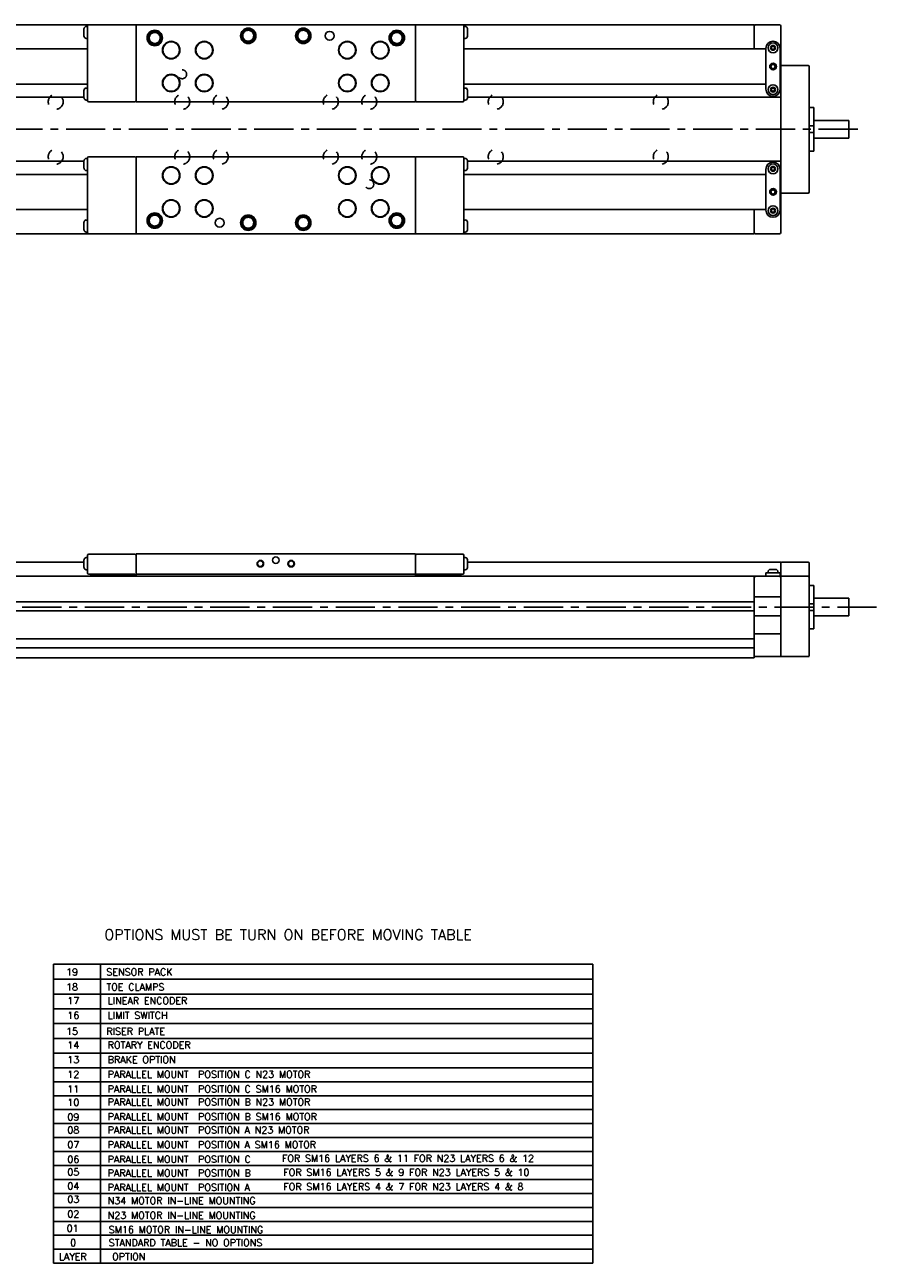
# Model space of a CAD drawing. Extents: x -0.5 to 41.4, y 2.1 to 24.3.
# Tile 2 of 3: x 17.4 to 32.6, y 2.1 to 24.3. Entities that reach past the tile are written whole.
import ezdxf
from ezdxf.enums import TextEntityAlignment as Align

# ---------------------------------------------------------------- set-up
doc = ezdxf.new("R2010")
doc.units = 0
doc.header["$LTSCALE"] = 1.87
doc.header["$MEASUREMENT"] = 0
doc.linetypes.add('CENTER', pattern=[0.6, 0.375, -0.075, 0.075, -0.075])
doc.linetypes.add('HIDDEN', pattern=[0.2, 0.1, -0.1])
doc.layers.get('0').update_dxf_attribs({"linetype": 'CONTINUOUS'})
doc.styles.add('ROMANS', font='ROMANS')

msp = doc.modelspace()

# ---------------------------------------------------------------- linework, layer by layer
for p, q in [((13.333, 24.258), (30.458, 24.258)), ((18.464, 24.189), (18.464, 24.051)), ((18.506, 24.229), (18.529, 24.229)), ((18.529, 22.9), (18.529, 24.238)), ((19.395, 24.258), (19.395, 22.88)), ((24.395, 24.258), (24.395, 22.88)), ((25.262, 24.238), (25.262, 22.9)), ((25.285, 24.229), (25.262, 24.229)), ((25.326, 24.051), (25.326, 24.189)), ((30.458, 23.825), (30.458, 24.258)), ((30.911, 24.258), (30.478, 24.258)), ((30.93, 23.316), (30.93, 24.238)), ((18.506, 24.012), (18.529, 24.012)), ((19.612, 24.022), (19.632, 24.022)), ((21.285, 24.061), (21.305, 24.061)), ((22.269, 24.061), (22.289, 24.061)), ((23.943, 24.022), (23.962, 24.022)), ((25.285, 24.012), (25.262, 24.012)), ((30.793, 23.963), (30.792, 23.963)), ((18.529, 23.825), (13.126, 23.825)), ((30.665, 23.825), (25.262, 23.825)), ((30.665, 23.835), (30.665, 23.107)), ((30.776, 23.874), (30.758, 23.845)), ((30.758, 23.845), (30.776, 23.815)), ((30.81, 23.874), (30.776, 23.874)), ((30.776, 23.815), (30.81, 23.815)), ((30.827, 23.845), (30.81, 23.874)), ((30.81, 23.815), (30.827, 23.845)), ((30.921, 23.107), (30.921, 23.835)), ((30.921, 23.71), (30.93, 23.705)), ((31.422, 23.53), (30.95, 23.53)), ((31.442, 23.51), (31.442, 21.266)), ((30.93, 23.316), (30.921, 23.311)), ((30.93, 23.313), (30.93, 21.463)), ((18.529, 23.195), (13.126, 23.195)), ((18.464, 23.087), (18.464, 22.949)), ((18.506, 23.126), (18.529, 23.126)), ((30.665, 23.195), (25.262, 23.195)), ((25.285, 23.126), (25.262, 23.126)), ((25.326, 22.949), (25.326, 23.087)), ((30.776, 23.126), (30.758, 23.097)), ((30.758, 23.097), (30.776, 23.067)), ((30.81, 23.126), (30.776, 23.126)), ((30.776, 23.067), (30.81, 23.067)), ((30.827, 23.097), (30.81, 23.126)), ((30.81, 23.067), (30.827, 23.097)), ((30.93, 23.195), (30.921, 23.195)), ((12.86, 22.961), (18.464, 22.961)), ((18.506, 22.91), (18.529, 22.91)), ((18.549, 22.88), (19.376, 22.88)), ((19.395, 22.88), (24.395, 22.88)), ((25.242, 22.88), (24.415, 22.88)), ((25.285, 22.91), (25.262, 22.91)), ((25.326, 22.961), (30.93, 22.961)), ((30.792, 22.979), (30.793, 22.979)), ((31.442, 22.777), (31.521, 22.777)), ((31.521, 21.999), (31.521, 22.777)), ((31.442, 22.447), (31.521, 22.447)), ((31.521, 22.546), (32.147, 22.546)), ((32.147, 22.546), (32.147, 22.231)), ((31.442, 22.329), (31.521, 22.329)), ((31.521, 22.231), (32.147, 22.231)), ((31.442, 21.999), (31.521, 21.999)), ((12.86, 21.815), (18.464, 21.815)), ((18.464, 21.827), (18.464, 21.689)), ((18.506, 21.866), (18.529, 21.866)), ((18.529, 20.538), (18.529, 21.876)), ((18.549, 21.896), (19.376, 21.896)), ((19.395, 21.896), (19.395, 20.518)), ((19.395, 21.896), (24.395, 21.896)), ((24.395, 21.896), (24.395, 20.518)), ((25.242, 21.896), (24.415, 21.896)), ((25.262, 21.876), (25.262, 20.538)), ((25.285, 21.866), (25.262, 21.866)), ((25.326, 21.689), (25.326, 21.827)), ((25.326, 21.815), (30.93, 21.815)), ((30.793, 21.798), (30.792, 21.798)), ((18.529, 21.581), (13.126, 21.581)), ((18.506, 21.65), (18.529, 21.65)), ((25.285, 21.65), (25.262, 21.65)), ((30.665, 21.581), (25.262, 21.581)), ((30.665, 21.67), (30.665, 20.941)), ((30.776, 21.709), (30.758, 21.679)), ((30.758, 21.679), (30.776, 21.65)), ((30.81, 21.709), (30.776, 21.709)), ((30.776, 21.65), (30.81, 21.65)), ((30.827, 21.679), (30.81, 21.709)), ((30.81, 21.65), (30.827, 21.679)), ((30.921, 20.941), (30.921, 21.67)), ((30.93, 21.581), (30.921, 21.581)), ((30.921, 21.466), (30.93, 21.461)), ((30.93, 20.538), (30.93, 21.461)), ((30.93, 21.071), (30.921, 21.066)), ((30.95, 21.246), (31.422, 21.246)), ((18.529, 20.951), (13.126, 20.951)), ((30.665, 20.951), (25.262, 20.951)), ((30.458, 20.518), (30.458, 20.951)), ((30.776, 20.961), (30.758, 20.931)), ((30.758, 20.931), (30.776, 20.902)), ((30.81, 20.961), (30.776, 20.961)), ((30.776, 20.902), (30.81, 20.902)), ((30.827, 20.931), (30.81, 20.961)), ((30.81, 20.902), (30.827, 20.931)), ((18.464, 20.725), (18.464, 20.587)), ((18.506, 20.764), (18.529, 20.764)), ((19.612, 20.754), (19.632, 20.754)), ((21.285, 20.715), (21.305, 20.715)), ((22.269, 20.715), (22.289, 20.715)), ((23.943, 20.754), (23.962, 20.754)), ((25.285, 20.764), (25.262, 20.764)), ((25.326, 20.587), (25.326, 20.725)), ((30.792, 20.813), (30.793, 20.813)), ((13.333, 20.518), (30.458, 20.518)), ((18.506, 20.548), (18.529, 20.548)), ((25.285, 20.548), (25.262, 20.548)), ((30.911, 20.518), (30.478, 20.518)), ((12.801, 14.643), (18.464, 14.643)), ((18.464, 14.544), (18.464, 14.682)), ((18.506, 14.722), (18.529, 14.722)), ((18.529, 14.446), (18.529, 14.761)), ((18.549, 14.781), (19.376, 14.781)), ((19.395, 14.387), (19.395, 14.791)), ((19.395, 14.791), (24.395, 14.791)), ((24.395, 14.791), (24.395, 14.387)), ((25.242, 14.781), (24.415, 14.781)), ((25.262, 14.761), (25.262, 14.446)), ((25.285, 14.722), (25.262, 14.722)), ((25.326, 14.544), (25.326, 14.682)), ((25.326, 14.643), (30.93, 14.643)), ((30.93, 14.387), (30.93, 14.643)), ((30.95, 14.643), (31.422, 14.643)), ((18.506, 14.505), (18.529, 14.505)), ((18.549, 14.426), (19.376, 14.426)), ((18.573, 14.426), (18.573, 14.412)), ((18.573, 14.412), (19.383, 14.412)), ((19.007, 14.412), (19.004, 14.411)), ((19.022, 14.412), (19.006, 14.406)), ((24.395, 14.426), (19.395, 14.426)), ((24.408, 14.412), (25.218, 14.412)), ((25.242, 14.426), (24.415, 14.426)), ((24.778, 14.406), (24.762, 14.412)), ((24.78, 14.411), (24.777, 14.412)), ((25.218, 14.426), (25.218, 14.412)), ((25.285, 14.505), (25.262, 14.505)), ((30.665, 14.451), (30.921, 14.451)), ((30.665, 14.451), (30.665, 14.392)), ((30.704, 14.467), (30.704, 14.451)), ((30.747, 14.51), (30.838, 14.51)), ((30.881, 14.467), (30.881, 14.451)), ((30.921, 14.451), (30.921, 14.392)), ((31.442, 14.623), (31.442, 12.97)), ((12.801, 14.387), (31.422, 14.387)), ((12.86, 14.392), (18.897, 14.392)), ((24.887, 14.392), (30.93, 14.392)), ((30.458, 12.928), (30.458, 14.387)), ((30.694, 14.387), (30.694, 14.392)), ((30.743, 14.392), (30.743, 14.387)), ((30.842, 14.392), (30.842, 14.387)), ((30.93, 14.367), (30.93, 12.97)), ((31.442, 14.225), (31.521, 14.225)), ((31.521, 13.447), (31.521, 14.225)), ((30.93, 14.021), (30.458, 14.021)), ((31.521, 13.993), (32.147, 13.993)), ((32.147, 13.993), (32.147, 13.678)), ((13.333, 13.932), (30.458, 13.932)), ((30.458, 13.767), (13.333, 13.767)), ((31.442, 13.895), (31.521, 13.895)), ((31.442, 13.777), (31.521, 13.777)), ((30.93, 13.678), (30.458, 13.678)), ((31.521, 13.678), (32.147, 13.678)), ((30.93, 13.359), (30.458, 13.359)), ((31.442, 13.447), (31.521, 13.447)), ((13.333, 13.271), (30.458, 13.271)), ((30.458, 13.105), (13.333, 13.105)), ((13.333, 12.928), (30.458, 12.928)), ((31.422, 12.95), (30.478, 12.95)), ((31.265, 12.95), (31.442, 12.95)), ((17.917, 2.093), (17.917, 7.446)), ((17.917, 7.446), (27.57, 7.446)), ((18.758, 2.093), (18.758, 7.446)), ((27.57, 2.093), (27.57, 7.446)), ((17.917, 7.178), (27.57, 7.178)), ((17.917, 6.91), (27.57, 6.91)), ((17.917, 6.647), (27.57, 6.647)), ((17.917, 6.384), (27.57, 6.384)), ((17.917, 6.116), (27.57, 6.116)), ((17.917, 5.853), (27.57, 5.853)), ((17.917, 5.589), (27.57, 5.589)), ((17.917, 5.339), (27.57, 5.339)), ((17.917, 5.089), (27.57, 5.089)), ((17.917, 4.843), (27.57, 4.843)), ((17.917, 4.593), (27.57, 4.593)), ((17.917, 4.343), (27.57, 4.343)), ((17.917, 4.093), (27.57, 4.093)), ((17.917, 3.843), (27.57, 3.843)), ((17.917, 3.593), (27.57, 3.593)), ((17.917, 3.343), (27.57, 3.343)), ((17.917, 3.093), (27.57, 3.093)), ((17.917, 2.843), (27.57, 2.843)), ((17.917, 2.593), (27.57, 2.593)), ((17.917, 2.343), (27.57, 2.343)), ((17.917, 2.093), (27.57, 2.093))]:
    msp.add_line(p, q)
at = {"color": 2, "linetype": 'CENTER'}
for p, q in [((12.534, 22.388), (32.363, 22.388)), ((11.748, 13.836), (33.751, 13.836))]:
    msp.add_line(p, q, dxfattribs=at)
for points in [[(21.285, 24.061), (21.286, 24.078), (21.29, 24.095), (21.296, 24.111), (21.304, 24.126), (21.314, 24.139), (21.326, 24.151), (21.34, 24.161), (21.355, 24.169), (21.371, 24.175), (21.388, 24.178), (21.405, 24.179), (21.422, 24.178), (21.438, 24.174), (21.454, 24.168), (21.469, 24.16), (21.482, 24.149), (21.494, 24.137), (21.504, 24.123), (21.512, 24.108), (21.517, 24.092), (21.521, 24.075), (21.521, 24.059)], [(21.295, 24.061), (21.296, 24.077), (21.3, 24.093), (21.305, 24.108), (21.313, 24.121), (21.323, 24.134), (21.335, 24.145), (21.348, 24.154), (21.362, 24.161), (21.377, 24.166), (21.393, 24.169), (21.409, 24.169), (21.424, 24.168), (21.44, 24.163), (21.454, 24.157), (21.468, 24.148), (21.48, 24.138), (21.49, 24.126), (21.499, 24.112), (21.505, 24.098), (21.509, 24.082), (21.511, 24.067), (21.511, 24.051)], [(22.269, 24.061), (22.271, 24.078), (22.274, 24.095), (22.28, 24.111), (22.288, 24.126), (22.299, 24.139), (22.311, 24.151), (22.324, 24.161), (22.339, 24.169), (22.355, 24.175), (22.372, 24.178), (22.389, 24.179), (22.406, 24.178), (22.422, 24.174), (22.438, 24.168), (22.453, 24.16), (22.466, 24.149), (22.478, 24.137), (22.488, 24.123), (22.496, 24.108), (22.502, 24.092), (22.505, 24.075), (22.506, 24.059)], [(22.279, 24.061), (22.28, 24.077), (22.284, 24.093), (22.29, 24.108), (22.297, 24.121), (22.307, 24.134), (22.319, 24.145), (22.332, 24.154), (22.346, 24.161), (22.361, 24.166), (22.377, 24.169), (22.393, 24.169), (22.409, 24.168), (22.424, 24.163), (22.439, 24.157), (22.452, 24.148), (22.464, 24.138), (22.474, 24.126), (22.483, 24.112), (22.489, 24.098), (22.494, 24.082), (22.496, 24.067), (22.495, 24.051)], [(19.612, 24.022), (19.613, 24.039), (19.617, 24.055), (19.623, 24.071), (19.631, 24.086), (19.641, 24.1), (19.653, 24.112), (19.667, 24.122), (19.682, 24.13), (19.698, 24.136), (19.714, 24.139), (19.731, 24.14), (19.748, 24.139), (19.765, 24.135), (19.781, 24.129), (19.795, 24.12), (19.809, 24.11), (19.821, 24.098), (19.831, 24.084), (19.838, 24.069), (19.844, 24.053), (19.847, 24.036), (19.848, 24.019)], [(19.848, 24.019), (19.846, 24.002), (19.842, 23.986), (19.836, 23.97), (19.828, 23.955), (19.817, 23.942), (19.805, 23.93), (19.791, 23.921), (19.776, 23.913), (19.759, 23.908), (19.743, 23.905), (19.726, 23.904), (19.709, 23.906), (19.692, 23.91), (19.677, 23.917), (19.662, 23.925), (19.649, 23.936), (19.638, 23.948), (19.628, 23.963), (19.62, 23.978), (19.615, 23.994), (19.612, 24.011), (19.612, 24.022)], [(19.622, 24.022), (19.623, 24.038), (19.626, 24.053), (19.632, 24.068), (19.64, 24.082), (19.65, 24.095), (19.661, 24.106), (19.674, 24.115), (19.689, 24.122), (19.704, 24.127), (19.719, 24.13), (19.735, 24.13), (19.751, 24.128), (19.766, 24.124), (19.781, 24.117), (19.795, 24.109), (19.807, 24.099), (19.817, 24.086), (19.825, 24.073), (19.832, 24.058), (19.836, 24.043), (19.838, 24.027), (19.838, 24.011)], [(19.838, 24.011), (19.835, 23.996), (19.83, 23.981), (19.823, 23.966), (19.814, 23.953), (19.803, 23.942), (19.79, 23.932), (19.776, 23.924), (19.761, 23.918), (19.746, 23.915), (19.73, 23.914), (19.714, 23.915), (19.699, 23.918), (19.684, 23.924), (19.67, 23.932), (19.657, 23.942), (19.646, 23.953), (19.637, 23.966), (19.63, 23.981), (19.625, 23.996), (19.622, 24.011), (19.622, 24.022)], [(19.632, 24.022), (19.633, 24.037), (19.636, 24.051), (19.641, 24.065), (19.649, 24.078), (19.658, 24.089), (19.669, 24.099), (19.682, 24.108), (19.695, 24.114), (19.709, 24.118), (19.724, 24.12), (19.739, 24.12), (19.753, 24.118), (19.767, 24.113), (19.781, 24.106), (19.793, 24.098), (19.803, 24.088), (19.812, 24.076), (19.82, 24.063), (19.825, 24.049), (19.828, 24.034), (19.828, 24.019)], [(19.828, 24.019), (19.827, 24.005), (19.823, 23.99), (19.817, 23.977), (19.81, 23.964), (19.8, 23.953), (19.789, 23.943), (19.776, 23.935), (19.763, 23.929), (19.748, 23.925), (19.734, 23.924), (19.719, 23.924), (19.704, 23.927), (19.69, 23.932), (19.677, 23.939), (19.665, 23.948), (19.655, 23.958), (19.646, 23.97), (19.639, 23.983), (19.635, 23.997), (19.632, 24.012), (19.632, 24.022)], [(21.521, 24.059), (21.52, 24.042), (21.516, 24.025), (21.509, 24.009), (21.501, 23.995), (21.49, 23.981), (21.478, 23.97), (21.464, 23.96), (21.449, 23.952), (21.433, 23.947), (21.416, 23.944), (21.399, 23.943), (21.382, 23.945), (21.366, 23.949), (21.35, 23.956), (21.335, 23.965), (21.322, 23.975), (21.311, 23.988), (21.301, 24.002), (21.294, 24.017), (21.289, 24.033), (21.286, 24.05), (21.285, 24.061)], [(21.511, 24.051), (21.508, 24.035), (21.503, 24.02), (21.496, 24.006), (21.487, 23.993), (21.476, 23.981), (21.463, 23.971), (21.45, 23.963), (21.435, 23.958), (21.419, 23.954), (21.403, 23.953), (21.387, 23.954), (21.372, 23.958), (21.357, 23.963), (21.343, 23.971), (21.331, 23.981), (21.32, 23.993), (21.31, 24.006), (21.303, 24.02), (21.298, 24.035), (21.295, 24.051), (21.295, 24.061)], [(21.305, 24.061), (21.306, 24.076), (21.309, 24.091), (21.315, 24.104), (21.322, 24.117), (21.331, 24.129), (21.342, 24.139), (21.355, 24.147), (21.368, 24.153), (21.382, 24.158), (21.397, 24.16), (21.412, 24.159), (21.427, 24.157), (21.441, 24.152), (21.454, 24.146), (21.466, 24.137), (21.477, 24.127), (21.486, 24.115), (21.493, 24.102), (21.498, 24.088), (21.501, 24.074), (21.502, 24.059)], [(21.502, 24.059), (21.5, 24.044), (21.496, 24.03), (21.491, 24.016), (21.483, 24.003), (21.473, 23.992), (21.462, 23.982), (21.45, 23.974), (21.436, 23.969), (21.422, 23.965), (21.407, 23.963), (21.392, 23.964), (21.378, 23.966), (21.364, 23.971), (21.351, 23.978), (21.339, 23.987), (21.328, 23.998), (21.319, 24.01), (21.313, 24.023), (21.308, 24.037), (21.305, 24.051), (21.305, 24.061)], [(22.506, 24.059), (22.504, 24.042), (22.5, 24.025), (22.494, 24.009), (22.485, 23.995), (22.474, 23.981), (22.462, 23.97), (22.448, 23.96), (22.433, 23.952), (22.417, 23.947), (22.4, 23.944), (22.383, 23.943), (22.366, 23.945), (22.35, 23.949), (22.334, 23.956), (22.32, 23.965), (22.307, 23.975), (22.295, 23.988), (22.285, 24.002), (22.278, 24.017), (22.273, 24.033), (22.27, 24.05), (22.27, 24.061)], [(22.495, 24.051), (22.493, 24.035), (22.488, 24.02), (22.48, 24.006), (22.471, 23.993), (22.46, 23.981), (22.448, 23.971), (22.434, 23.963), (22.419, 23.958), (22.403, 23.954), (22.387, 23.953), (22.372, 23.954), (22.356, 23.958), (22.341, 23.963), (22.327, 23.971), (22.315, 23.981), (22.304, 23.993), (22.295, 24.006), (22.287, 24.02), (22.282, 24.035), (22.28, 24.051), (22.279, 24.061)], [(22.289, 24.061), (22.29, 24.076), (22.294, 24.091), (22.299, 24.104), (22.306, 24.117), (22.316, 24.129), (22.327, 24.139), (22.339, 24.147), (22.352, 24.153), (22.367, 24.158), (22.381, 24.16), (22.396, 24.159), (22.411, 24.157), (22.425, 24.152), (22.438, 24.146), (22.45, 24.137), (22.461, 24.127), (22.47, 24.115), (22.477, 24.102), (22.482, 24.088), (22.485, 24.074), (22.486, 24.059)], [(22.486, 24.059), (22.484, 24.044), (22.481, 24.03), (22.475, 24.016), (22.467, 24.003), (22.458, 23.992), (22.446, 23.982), (22.434, 23.974), (22.42, 23.969), (22.406, 23.965), (22.391, 23.963), (22.376, 23.964), (22.362, 23.966), (22.348, 23.971), (22.335, 23.978), (22.323, 23.987), (22.312, 23.998), (22.304, 24.01), (22.297, 24.023), (22.292, 24.037), (22.29, 24.051), (22.289, 24.061)], [(23.943, 24.022), (23.944, 24.039), (23.947, 24.055), (23.953, 24.071), (23.962, 24.086), (23.972, 24.1), (23.984, 24.112), (23.998, 24.122), (24.013, 24.13), (24.029, 24.136), (24.045, 24.139), (24.062, 24.14), (24.079, 24.139), (24.096, 24.135), (24.111, 24.129), (24.126, 24.12), (24.14, 24.11), (24.151, 24.098), (24.161, 24.084), (24.169, 24.069), (24.175, 24.053), (24.178, 24.036), (24.179, 24.019)], [(24.179, 24.019), (24.177, 24.002), (24.173, 23.986), (24.167, 23.97), (24.158, 23.955), (24.148, 23.942), (24.135, 23.93), (24.121, 23.921), (24.106, 23.913), (24.09, 23.908), (24.073, 23.905), (24.056, 23.904), (24.04, 23.906), (24.023, 23.91), (24.007, 23.917), (23.993, 23.925), (23.98, 23.936), (23.968, 23.948), (23.959, 23.963), (23.951, 23.978), (23.946, 23.994), (23.943, 24.011), (23.943, 24.022)], [(23.952, 24.022), (23.954, 24.038), (23.957, 24.053), (23.963, 24.068), (23.971, 24.082), (23.981, 24.095), (23.992, 24.106), (24.005, 24.115), (24.019, 24.122), (24.034, 24.127), (24.05, 24.13), (24.066, 24.13), (24.082, 24.128), (24.097, 24.124), (24.112, 24.117), (24.125, 24.109), (24.137, 24.099), (24.148, 24.086), (24.156, 24.073), (24.163, 24.058), (24.167, 24.043), (24.169, 24.027), (24.168, 24.011)], [(24.168, 24.011), (24.166, 23.996), (24.161, 23.981), (24.154, 23.966), (24.144, 23.953), (24.133, 23.942), (24.121, 23.932), (24.107, 23.924), (24.092, 23.918), (24.077, 23.915), (24.061, 23.914), (24.045, 23.915), (24.029, 23.918), (24.014, 23.924), (24.001, 23.932), (23.988, 23.942), (23.977, 23.953), (23.968, 23.966), (23.961, 23.981), (23.956, 23.996), (23.953, 24.011), (23.953, 24.022)], [(23.962, 24.022), (23.963, 24.037), (23.967, 24.051), (23.972, 24.065), (23.98, 24.078), (23.989, 24.089), (24, 24.099), (24.012, 24.108), (24.026, 24.114), (24.04, 24.118), (24.055, 24.12), (24.069, 24.12), (24.084, 24.118), (24.098, 24.113), (24.111, 24.106), (24.123, 24.098), (24.134, 24.088), (24.143, 24.076), (24.15, 24.063), (24.155, 24.049), (24.158, 24.034), (24.159, 24.019)], [(24.159, 24.019), (24.158, 24.005), (24.154, 23.99), (24.148, 23.977), (24.14, 23.964), (24.131, 23.953), (24.12, 23.943), (24.107, 23.935), (24.093, 23.929), (24.079, 23.925), (24.064, 23.924), (24.05, 23.924), (24.035, 23.927), (24.021, 23.932), (24.008, 23.939), (23.996, 23.948), (23.986, 23.958), (23.977, 23.97), (23.97, 23.983), (23.965, 23.997), (23.963, 24.012), (23.963, 24.022)], [(19.612, 20.754), (19.613, 20.771), (19.617, 20.788), (19.623, 20.804), (19.631, 20.819), (19.641, 20.832), (19.653, 20.844), (19.667, 20.854), (19.682, 20.862), (19.698, 20.868), (19.714, 20.871), (19.731, 20.872), (19.748, 20.871), (19.765, 20.867), (19.781, 20.861), (19.795, 20.853), (19.809, 20.842), (19.821, 20.83), (19.831, 20.816), (19.838, 20.801), (19.844, 20.785), (19.847, 20.768), (19.848, 20.751)], [(19.622, 20.754), (19.623, 20.77), (19.626, 20.786), (19.632, 20.801), (19.64, 20.814), (19.65, 20.827), (19.661, 20.838), (19.674, 20.847), (19.689, 20.854), (19.704, 20.859), (19.719, 20.862), (19.735, 20.862), (19.751, 20.86), (19.766, 20.856), (19.781, 20.85), (19.795, 20.841), (19.807, 20.831), (19.817, 20.819), (19.825, 20.805), (19.832, 20.791), (19.836, 20.775), (19.838, 20.76), (19.838, 20.744)], [(19.632, 20.754), (19.633, 20.769), (19.636, 20.783), (19.641, 20.797), (19.649, 20.81), (19.658, 20.822), (19.669, 20.832), (19.682, 20.84), (19.695, 20.846), (19.709, 20.85), (19.724, 20.852), (19.739, 20.852), (19.753, 20.85), (19.767, 20.845), (19.781, 20.839), (19.793, 20.83), (19.803, 20.82), (19.812, 20.808), (19.82, 20.795), (19.825, 20.781), (19.828, 20.767), (19.828, 20.752)], [(23.943, 20.754), (23.944, 20.771), (23.947, 20.788), (23.953, 20.804), (23.962, 20.819), (23.972, 20.832), (23.984, 20.844), (23.998, 20.854), (24.013, 20.862), (24.029, 20.868), (24.045, 20.871), (24.062, 20.872), (24.079, 20.871), (24.096, 20.867), (24.111, 20.861), (24.126, 20.853), (24.14, 20.842), (24.151, 20.83), (24.161, 20.816), (24.169, 20.801), (24.175, 20.785), (24.178, 20.768), (24.179, 20.751)], [(23.952, 20.754), (23.954, 20.77), (23.957, 20.786), (23.963, 20.801), (23.971, 20.814), (23.981, 20.827), (23.992, 20.838), (24.005, 20.847), (24.019, 20.854), (24.034, 20.859), (24.05, 20.862), (24.066, 20.862), (24.082, 20.86), (24.097, 20.856), (24.112, 20.85), (24.125, 20.841), (24.137, 20.831), (24.148, 20.819), (24.156, 20.805), (24.163, 20.791), (24.167, 20.775), (24.169, 20.76), (24.168, 20.744)], [(23.962, 20.754), (23.963, 20.769), (23.967, 20.783), (23.972, 20.797), (23.98, 20.81), (23.989, 20.822), (24, 20.832), (24.012, 20.84), (24.026, 20.846), (24.04, 20.85), (24.055, 20.852), (24.069, 20.852), (24.084, 20.85), (24.098, 20.845), (24.111, 20.839), (24.123, 20.83), (24.134, 20.82), (24.143, 20.808), (24.15, 20.795), (24.155, 20.781), (24.158, 20.767), (24.159, 20.752)], [(19.848, 20.751), (19.846, 20.735), (19.842, 20.718), (19.836, 20.702), (19.828, 20.688), (19.817, 20.674), (19.805, 20.663), (19.791, 20.653), (19.776, 20.645), (19.759, 20.64), (19.743, 20.637), (19.726, 20.636), (19.709, 20.638), (19.692, 20.642), (19.677, 20.649), (19.662, 20.658), (19.649, 20.668), (19.638, 20.681), (19.628, 20.695), (19.62, 20.71), (19.615, 20.726), (19.612, 20.743), (19.612, 20.754)], [(19.838, 20.744), (19.835, 20.728), (19.83, 20.713), (19.823, 20.699), (19.814, 20.686), (19.803, 20.674), (19.79, 20.664), (19.776, 20.656), (19.761, 20.651), (19.746, 20.647), (19.73, 20.646), (19.714, 20.647), (19.699, 20.651), (19.684, 20.656), (19.67, 20.664), (19.657, 20.674), (19.646, 20.686), (19.637, 20.699), (19.63, 20.713), (19.625, 20.728), (19.622, 20.744), (19.622, 20.754)], [(19.828, 20.752), (19.827, 20.737), (19.823, 20.723), (19.817, 20.709), (19.81, 20.696), (19.8, 20.685), (19.789, 20.675), (19.776, 20.667), (19.763, 20.661), (19.748, 20.658), (19.734, 20.656), (19.719, 20.656), (19.704, 20.659), (19.69, 20.664), (19.677, 20.671), (19.665, 20.68), (19.655, 20.691), (19.646, 20.703), (19.639, 20.716), (19.635, 20.73), (19.632, 20.744), (19.632, 20.754)], [(21.285, 20.715), (21.286, 20.732), (21.29, 20.748), (21.296, 20.764), (21.304, 20.779), (21.314, 20.793), (21.326, 20.805), (21.34, 20.815), (21.355, 20.823), (21.371, 20.829), (21.388, 20.832), (21.405, 20.833), (21.422, 20.832), (21.438, 20.828), (21.454, 20.822), (21.469, 20.813), (21.482, 20.803), (21.494, 20.791), (21.504, 20.777), (21.512, 20.762), (21.517, 20.746), (21.521, 20.729), (21.521, 20.712)], [(21.521, 20.712), (21.52, 20.695), (21.516, 20.679), (21.509, 20.663), (21.501, 20.648), (21.49, 20.635), (21.478, 20.623), (21.464, 20.614), (21.449, 20.606), (21.433, 20.6), (21.416, 20.597), (21.399, 20.597), (21.382, 20.599), (21.366, 20.603), (21.35, 20.609), (21.335, 20.618), (21.322, 20.629), (21.311, 20.641), (21.301, 20.655), (21.294, 20.671), (21.289, 20.687), (21.286, 20.704), (21.285, 20.715)], [(21.295, 20.715), (21.296, 20.731), (21.3, 20.746), (21.305, 20.761), (21.313, 20.775), (21.323, 20.788), (21.335, 20.799), (21.348, 20.808), (21.362, 20.815), (21.377, 20.82), (21.393, 20.823), (21.409, 20.823), (21.424, 20.821), (21.44, 20.817), (21.454, 20.81), (21.468, 20.802), (21.48, 20.791), (21.49, 20.779), (21.499, 20.766), (21.505, 20.751), (21.509, 20.736), (21.511, 20.72), (21.511, 20.704)], [(21.511, 20.704), (21.508, 20.689), (21.503, 20.673), (21.496, 20.659), (21.487, 20.646), (21.476, 20.635), (21.463, 20.625), (21.45, 20.617), (21.435, 20.611), (21.419, 20.608), (21.403, 20.607), (21.387, 20.608), (21.372, 20.611), (21.357, 20.617), (21.343, 20.625), (21.331, 20.635), (21.32, 20.646), (21.31, 20.659), (21.303, 20.673), (21.298, 20.689), (21.295, 20.704), (21.295, 20.715)], [(21.305, 20.715), (21.306, 20.73), (21.309, 20.744), (21.315, 20.758), (21.322, 20.771), (21.331, 20.782), (21.342, 20.792), (21.355, 20.801), (21.368, 20.807), (21.382, 20.811), (21.397, 20.813), (21.412, 20.813), (21.427, 20.811), (21.441, 20.806), (21.454, 20.799), (21.466, 20.791), (21.477, 20.78), (21.486, 20.769), (21.493, 20.756), (21.498, 20.742), (21.501, 20.727), (21.502, 20.712)], [(21.502, 20.712), (21.5, 20.698), (21.496, 20.683), (21.491, 20.67), (21.483, 20.657), (21.473, 20.646), (21.462, 20.636), (21.45, 20.628), (21.436, 20.622), (21.422, 20.618), (21.407, 20.617), (21.392, 20.617), (21.378, 20.62), (21.364, 20.625), (21.351, 20.632), (21.339, 20.641), (21.328, 20.651), (21.319, 20.663), (21.313, 20.676), (21.308, 20.69), (21.305, 20.705), (21.305, 20.715)], [(22.269, 20.715), (22.271, 20.732), (22.274, 20.748), (22.28, 20.764), (22.288, 20.779), (22.299, 20.793), (22.311, 20.805), (22.324, 20.815), (22.339, 20.823), (22.355, 20.829), (22.372, 20.832), (22.389, 20.833), (22.406, 20.832), (22.422, 20.828), (22.438, 20.822), (22.453, 20.813), (22.466, 20.803), (22.478, 20.791), (22.488, 20.777), (22.496, 20.762), (22.502, 20.746), (22.505, 20.729), (22.506, 20.712)], [(22.506, 20.712), (22.504, 20.695), (22.5, 20.679), (22.494, 20.663), (22.485, 20.648), (22.474, 20.635), (22.462, 20.623), (22.448, 20.614), (22.433, 20.606), (22.417, 20.6), (22.4, 20.597), (22.383, 20.597), (22.366, 20.599), (22.35, 20.603), (22.334, 20.609), (22.32, 20.618), (22.307, 20.629), (22.295, 20.641), (22.285, 20.655), (22.278, 20.671), (22.273, 20.687), (22.27, 20.704), (22.27, 20.715)], [(22.279, 20.715), (22.28, 20.731), (22.284, 20.746), (22.29, 20.761), (22.297, 20.775), (22.307, 20.788), (22.319, 20.799), (22.332, 20.808), (22.346, 20.815), (22.361, 20.82), (22.377, 20.823), (22.393, 20.823), (22.409, 20.821), (22.424, 20.817), (22.439, 20.81), (22.452, 20.802), (22.464, 20.791), (22.474, 20.779), (22.483, 20.766), (22.489, 20.751), (22.494, 20.736), (22.496, 20.72), (22.495, 20.704)], [(22.495, 20.704), (22.493, 20.689), (22.488, 20.673), (22.48, 20.659), (22.471, 20.646), (22.46, 20.635), (22.448, 20.625), (22.434, 20.617), (22.419, 20.611), (22.403, 20.608), (22.387, 20.607), (22.372, 20.608), (22.356, 20.611), (22.341, 20.617), (22.327, 20.625), (22.315, 20.635), (22.304, 20.646), (22.295, 20.659), (22.287, 20.673), (22.282, 20.689), (22.28, 20.704), (22.279, 20.715)], [(22.289, 20.715), (22.29, 20.73), (22.294, 20.744), (22.299, 20.758), (22.306, 20.771), (22.316, 20.782), (22.327, 20.792), (22.339, 20.801), (22.352, 20.807), (22.367, 20.811), (22.381, 20.813), (22.396, 20.813), (22.411, 20.811), (22.425, 20.806), (22.438, 20.799), (22.45, 20.791), (22.461, 20.78), (22.47, 20.769), (22.477, 20.756), (22.482, 20.742), (22.485, 20.727), (22.486, 20.712)], [(22.486, 20.712), (22.484, 20.698), (22.481, 20.683), (22.475, 20.67), (22.467, 20.657), (22.458, 20.646), (22.446, 20.636), (22.434, 20.628), (22.42, 20.622), (22.406, 20.618), (22.391, 20.617), (22.376, 20.617), (22.362, 20.62), (22.348, 20.625), (22.335, 20.632), (22.323, 20.641), (22.312, 20.651), (22.304, 20.663), (22.297, 20.676), (22.292, 20.69), (22.29, 20.705), (22.289, 20.715)], [(24.179, 20.751), (24.177, 20.735), (24.173, 20.718), (24.167, 20.702), (24.158, 20.688), (24.148, 20.674), (24.135, 20.663), (24.121, 20.653), (24.106, 20.645), (24.09, 20.64), (24.073, 20.637), (24.056, 20.636), (24.04, 20.638), (24.023, 20.642), (24.007, 20.649), (23.993, 20.658), (23.98, 20.668), (23.968, 20.681), (23.959, 20.695), (23.951, 20.71), (23.946, 20.726), (23.943, 20.743), (23.943, 20.754)], [(24.168, 20.744), (24.166, 20.728), (24.161, 20.713), (24.154, 20.699), (24.144, 20.686), (24.133, 20.674), (24.121, 20.664), (24.107, 20.656), (24.092, 20.651), (24.077, 20.647), (24.061, 20.646), (24.045, 20.647), (24.029, 20.651), (24.014, 20.656), (24.001, 20.664), (23.988, 20.674), (23.977, 20.686), (23.968, 20.699), (23.961, 20.713), (23.956, 20.728), (23.953, 20.744), (23.953, 20.754)], [(24.159, 20.752), (24.158, 20.737), (24.154, 20.723), (24.148, 20.709), (24.14, 20.696), (24.131, 20.685), (24.12, 20.675), (24.107, 20.667), (24.093, 20.661), (24.079, 20.658), (24.064, 20.656), (24.05, 20.656), (24.035, 20.659), (24.021, 20.664), (24.008, 20.671), (23.996, 20.68), (23.986, 20.691), (23.977, 20.703), (23.97, 20.716), (23.965, 20.73), (23.963, 20.744), (23.963, 20.754)]]:
    msp.add_lwpolyline(points)
for centre, radius in [((21.403, 24.061), 0.138), ((21.403, 24.061), 0.123), ((22.387, 24.061), 0.138), ((22.387, 24.061), 0.123), ((19.73, 24.022), 0.138), ((19.73, 24.022), 0.123), ((20.025, 23.805), 0.157), ((20.025, 23.805), 0.148), ((20.616, 23.805), 0.157), ((20.616, 23.805), 0.148), ((22.86, 24.061), 0.079), ((23.175, 23.805), 0.157), ((23.175, 23.805), 0.148), ((23.765, 23.805), 0.157), ((23.765, 23.805), 0.148), ((24.061, 24.022), 0.138), ((24.061, 24.022), 0.123), ((30.793, 23.845), 0.0886), ((30.793, 23.845), 0.0443), ((30.793, 23.51), 0.0591), ((30.793, 23.51), 0.0492), ((30.793, 23.51), 0.0374), ((20.025, 23.215), 0.157), ((20.025, 23.215), 0.148), ((20.616, 23.215), 0.157), ((20.616, 23.215), 0.148), ((23.175, 23.215), 0.157), ((23.175, 23.215), 0.148), ((23.765, 23.215), 0.157), ((23.765, 23.215), 0.148), ((30.793, 23.097), 0.0886), ((30.793, 23.097), 0.0443), ((30.793, 21.679), 0.0886), ((30.793, 21.679), 0.0443), ((20.025, 21.561), 0.157), ((20.025, 21.561), 0.148), ((20.616, 21.561), 0.157), ((20.616, 21.561), 0.148), ((23.175, 21.561), 0.157), ((23.175, 21.561), 0.148), ((23.765, 21.561), 0.157), ((23.765, 21.561), 0.148), ((30.793, 21.266), 0.0591), ((30.793, 21.266), 0.0492), ((30.793, 21.266), 0.0374), ((20.025, 20.971), 0.157), ((20.025, 20.971), 0.148), ((20.616, 20.971), 0.157), ((20.616, 20.971), 0.148), ((23.175, 20.971), 0.157), ((23.175, 20.971), 0.148), ((23.765, 20.971), 0.157), ((23.765, 20.971), 0.148), ((19.73, 20.754), 0.138), ((19.73, 20.754), 0.123), ((21.403, 20.715), 0.138), ((21.403, 20.715), 0.123), ((22.387, 20.715), 0.138), ((22.387, 20.715), 0.123), ((24.061, 20.754), 0.138), ((24.061, 20.754), 0.123), ((30.793, 20.931), 0.0886), ((30.793, 20.931), 0.0443), ((20.892, 20.715), 0.079), ((21.62, 14.613), 0.0591), ((21.62, 14.613), 0.0492), ((21.895, 14.676), 0.0591), ((22.171, 14.613), 0.0591), ((22.171, 14.613), 0.0492)]:
    msp.add_circle(centre, radius)
at = {"color": 4, "linetype": 'HIDDEN'}
for centre, radius in [((20.222, 23.372), 0.079), ((17.958, 22.88), 0.134), ((20.222, 22.88), 0.134), ((20.911, 22.88), 0.134), ((22.88, 22.88), 0.134), ((23.569, 22.88), 0.134), ((25.832, 22.88), 0.134), ((28.785, 22.88), 0.134), ((17.958, 21.896), 0.134), ((20.222, 21.896), 0.134), ((20.911, 21.896), 0.134), ((22.88, 21.896), 0.134), ((23.569, 21.896), 0.134), ((25.832, 21.896), 0.134), ((28.785, 21.896), 0.134), ((23.569, 21.404), 0.079)]:
    msp.add_circle(centre, radius, dxfattribs=at)
for centre, radius, start, end in [((18.506, 24.187), 0.0414, 90, 177.2056), ((18.549, 24.238), 0.0197, 90, 180), ((19.376, 24.238), 0.0197, 0, 90), ((24.415, 24.238), 0.0197, 90, 180), ((25.242, 24.238), 0.0197, 0, 90), ((25.285, 24.187), 0.0414, 2.7944, 90), ((30.478, 24.238), 0.0197, 90, 157.5), ((30.911, 24.238), 0.0197, 0, 90), ((18.506, 24.054), 0.0414, 182.7944, 270), ((25.285, 24.054), 0.0414, 270, 357.2056), ((30.792, 23.835), 0.128, 90, 180), ((30.793, 23.835), 0.128, 0, 90), ((30.95, 23.55), 0.0197, 180, 270), ((31.422, 23.51), 0.0197, 0, 90), ((18.506, 23.085), 0.0414, 90, 177.2056), ((25.285, 23.085), 0.0414, 2.7944, 90), ((30.792, 23.107), 0.128, 180, 270), ((30.793, 23.107), 0.128, 270, 0), ((18.506, 22.951), 0.0414, 182.7944, 270), ((18.549, 22.9), 0.0197, 180, 270), ((19.376, 22.9), 0.0197, 270, 0), ((24.415, 22.9), 0.0197, 180, 270), ((25.242, 22.9), 0.0197, 270, 0), ((25.285, 22.951), 0.0414, 270, 357.2056), ((18.506, 21.825), 0.0414, 90, 177.2056), ((18.549, 21.876), 0.0197, 90, 180), ((19.376, 21.876), 0.0197, 0, 90), ((24.415, 21.876), 0.0197, 90, 180), ((25.242, 21.876), 0.0197, 0, 90), ((25.285, 21.825), 0.0414, 2.7944, 90), ((30.792, 21.67), 0.128, 90, 180), ((30.793, 21.67), 0.128, 0, 90), ((18.506, 21.691), 0.0414, 182.7944, 270), ((25.285, 21.691), 0.0414, 270, 357.2056), ((30.95, 21.227), 0.0197, 90, 180), ((31.422, 21.266), 0.0197, 270, 0), ((30.792, 20.941), 0.128, 180, 270), ((30.793, 20.941), 0.128, 270, 0), ((18.506, 20.723), 0.0414, 90, 177.2056), ((25.285, 20.723), 0.0414, 2.7944, 90), ((18.506, 20.589), 0.0414, 182.7944, 270), ((18.549, 20.538), 0.0197, 180, 270), ((25.242, 20.538), 0.0197, 270, 0), ((25.285, 20.589), 0.0414, 270, 357.2056), ((30.478, 20.538), 0.0197, 202.5, 270), ((30.911, 20.538), 0.0197, 270, 0), ((18.506, 14.68), 0.0414, 90, 177.2056), ((18.549, 14.761), 0.0197, 90, 180), ((19.376, 14.761), 0.0197, 0, 90), ((24.415, 14.761), 0.0197, 90, 180), ((25.242, 14.761), 0.0197, 0, 90), ((25.285, 14.68), 0.0414, 2.7944, 90), ((30.95, 14.623), 0.0197, 90, 180), ((31.422, 14.623), 0.0197, 0, 90), ((18.506, 14.546), 0.0414, 182.7944, 270), ((18.549, 14.446), 0.0197, 180, 270), ((18.794, 14.466), 0.0625, 239.2833, 300.7167), ((18.897, 14.707), 0.315, 270, 290), ((24.887, 14.707), 0.315, 250, 270), ((24.998, 14.466), 0.0625, 239.2833, 300.7167), ((25.242, 14.446), 0.0197, 270, 0), ((25.285, 14.546), 0.0414, 270, 357.2056), ((30.747, 14.467), 0.0433, 90, 180), ((30.838, 14.467), 0.0433, 0, 90), ((18.897, 14.707), 0.32, 270, 290), ((24.887, 14.707), 0.32, 250, 270), ((30.478, 14.367), 0.0197, 90, 157.5), ((30.911, 14.367), 0.0197, 0, 90), ((31.422, 14.367), 0.0197, 0, 90), ((30.478, 12.97), 0.0197, 180, 270), ((30.911, 12.97), 0.0197, 270, 0), ((31.422, 12.97), 0.0197, 270, 0)]:
    msp.add_arc(centre, radius, start, end)

# ---------------------------------------------------------------- texts
at = {"style": 'ROMANS'}
for s, height, p in [('OPTIONS MUST BE TURN ON BEFORE MOVING TABLE', 0.188, (18.828, 7.879)), ('SENSOR PACK', 0.125, (18.865, 7.242)), ('TOE CLAMPS', 0.125, (18.865, 6.974)), ('LINEAR ENCODER', 0.125, (18.888, 6.732)), ('LIMIT SWITCH', 0.125, (18.888, 6.469)), ('RISER PLATE', 0.125, (18.865, 6.18)), ('ROTARY ENCODER', 0.125, (18.888, 5.938)), ('BRAKE OPTION', 0.125, (18.888, 5.675)), ('PARALLEL MOUNT  POSITION C N23 MOTOR', 0.125, (18.888, 5.411)), ('PARALLEL MOUNT  POSITION C SM16 MOTOR', 0.125, (18.888, 5.149)), ('PARALLEL MOUNT  POSITION B N23 MOTOR', 0.125, (18.888, 4.915)), ('PARALLEL MOUNT  POSITION B SM16 MOTOR', 0.125, (18.888, 4.653)), ('PARALLEL MOUNT  POSITION A N23 MOTOR', 0.125, (18.888, 4.417)), ('PARALLEL MOUNT  POSITION A SM16 MOTOR', 0.125, (18.888, 4.155)), ('PARALLEL MOUNT  POSITION C', 0.125, (18.888, 3.893)), ('FOR SM16 LAYERS 6 & 11 FOR N23 LAYERS 6 & 12', 0.125, (22.006, 3.907)), ('PARALLEL MOUNT  POSITION B', 0.125, (18.888, 3.643)), ('FOR SM16 LAYERS 5 & 9 FOR N23 LAYERS 5 & 10', 0.125, (22.031, 3.659)), ('PARALLEL MOUNT  POSITION A', 0.125, (18.888, 3.391)), ('FOR SM16 LAYERS 4 & 7 FOR N23 LAYERS 4 & 8', 0.125, (22.031, 3.399)), ('N34 MOTOR IN-LINE MOUNTING', 0.125, (18.888, 3.151)), ('N23 MOTOR IN-LINE MOUNTING', 0.125, (18.888, 2.89)), ('SM16 MOTOR IN-LINE MOUNTING', 0.125, (18.907, 2.633)), ('STANDARD TABLE - NO OPTIONS', 0.125, (18.907, 2.399)), ('LAYER', 0.125, (18.015, 2.15)), ('OPTION', 0.125, (18.968, 2.15))]:
    msp.add_text(s, height=height, dxfattribs=at).set_placement(p)
for s, p in [('19', (18.251, 7.244)), ('18', (18.251, 6.976)), ('17', (18.274, 6.73)), ('16', (18.274, 6.467)), ('15', (18.251, 6.182)), ('14', (18.274, 5.936)), ('13', (18.274, 5.672)), ('12', (18.274, 5.409)), ('11', (18.274, 5.147)), ('10', (18.274, 4.912)), ('09', (18.274, 4.65)), ('08', (18.274, 4.415)), ('07', (18.274, 4.153)), ('06', (18.274, 3.891)), ('05', (18.274, 3.665)), ('04', (18.274, 3.412)), ('03', (18.274, 3.172)), ('02', (18.274, 2.912)), ('01', (18.261, 2.654)), ('0', (18.271, 2.399))]:
    msp.add_text(s, height=0.125, dxfattribs=at).set_placement(p, align=Align.CENTER)

doc.saveas('drawing.dxf')
